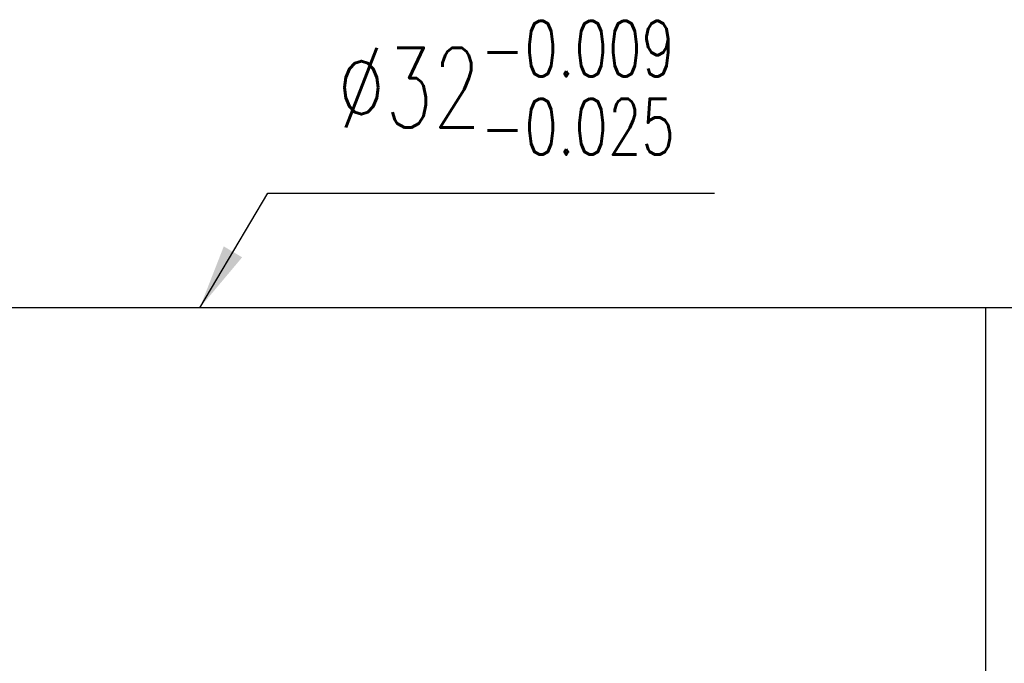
# Model space of a CAD drawing. Header units: millimetres. Extents: x 621 to 790, y 817 to 908.
# Tile 52 of 53: x 733 to 764, y 862 to 881. Entities that reach past the tile are written whole.
import ezdxf

# ---------------------------------------------------------------- set-up
doc = ezdxf.new("R2010")
doc.units = ezdxf.units.MM
doc.header["$LTSCALE"] = 0.1
doc.layers.add('DIM', color=4, linetype='CONTINUOUS')
doc.layers.add('layer 1', color=7, linetype='CONTINUOUS')
doc.styles.add('DIM-7', font='SIMPLEX.shx', dxfattribs={"width": 0.7, "bigfont": 'chineset.shx'})
doc.dimstyles.new('CNS', dxfattribs={"dimtxt": 3.5, "dimasz": 2.5, "dimexe": 1, "dimexo": 1.5, "dimgap": 0.09, "dimtad": 0, "dimdsep": 46, "dimtxsty": 'DIM-7', "dimcen": 0.09, "dimclrd": 1, "dimclre": 1, "dimclrt": 4, "dimadec": 0, "dimazin": 0, "dimtfac": 1, "dimtix": 1, "dimtmove": 2, "dimatfit": 3, "dimfxl": 1, "dimtvp": 0.971429, "dimtolj": 1, "dimarcsym": 0})

msp = doc.modelspace()

# ---------------------------------------------------------------- linework, layer by layer
at = {"layer": 'layer 1', "linetype": 'Continuous'}
for p, q in [((779.404, 872.637), (725.004, 872.637)), ((763.004, 840.637), (763.004, 872.637))]:
    msp.add_line(p, q, dxfattribs=at)

# ---------------------------------------------------------------- texts
at = {"layer": 'DIM', "color": 0, "insert": (743.06, 877.349), "char_height": 2.45, "attachment_point": 7, "style": 'DIM-7'}
msp.add_mtext('\\A1;%%C32{\\H0.7x;\\S-0.009^ -0.025;}', dxfattribs=at)

# ---------------------------------------------------------------- leaders
at = {"layer": 'DIM', "color": 0, "annotation_type": 0, "has_hookline": 1, "hookline_direction": 0, "text_width": 11.107}
msp.add_leader([(738.824, 872.637), (740.914, 876.157), (742.914, 876.157)], dimstyle='CNS', override={"dimscale": 0.8, "dimtxt": 3, "dimgap": 0.8, "dimtad": 1, "dimclrd": 0, "dimclre": 0, "dimclrt": 0, "dimadec": 3, "dimazin": 2, "dimtm": 1e-09, "dimtfac": 0.6, "dimtmove": 1, "dimatfit": 0}, dxfattribs=at)

doc.saveas('drawing.dxf')
